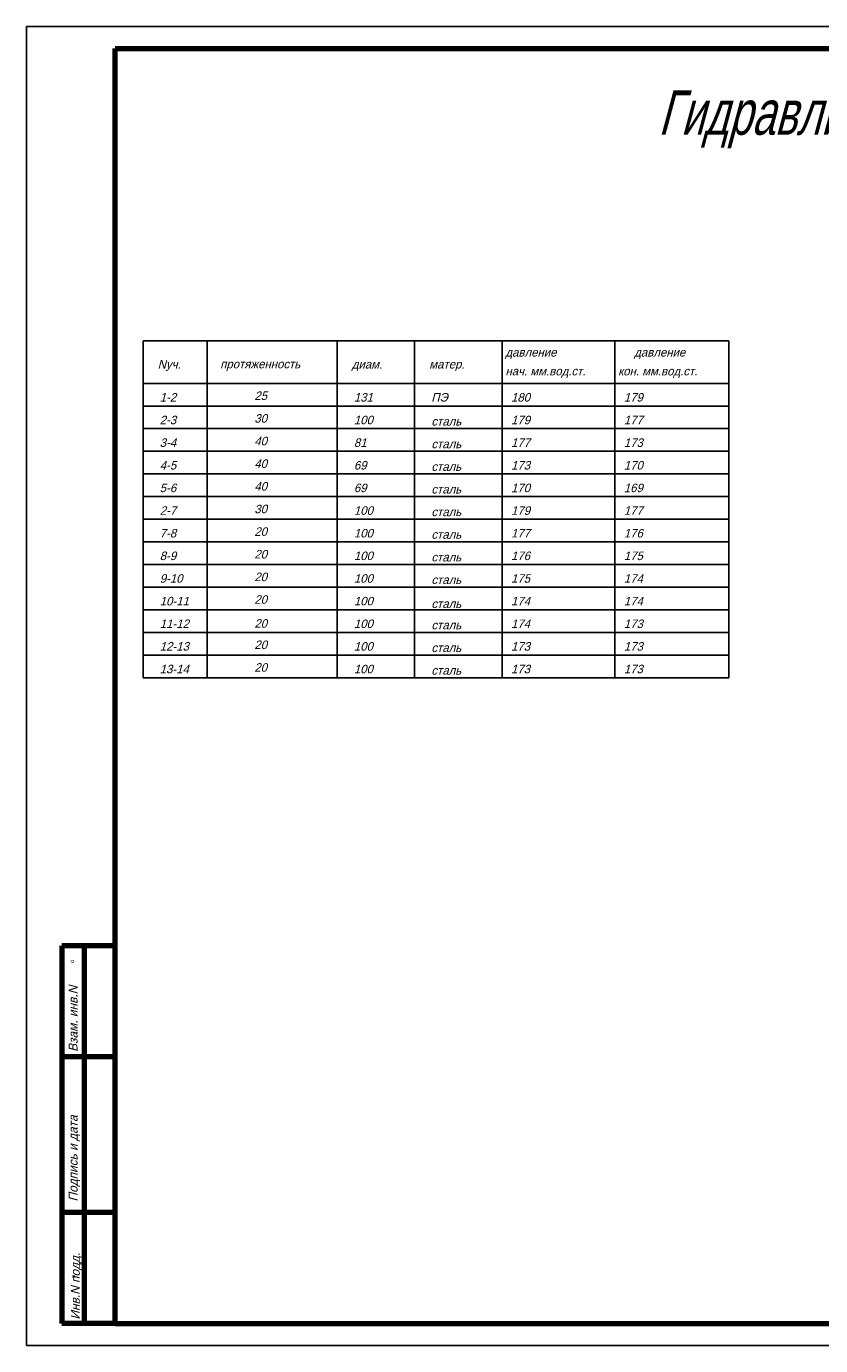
# Model space of a CAD drawing. Extents: x 471 to 2200, y -626 to -216.
# Tile 9 of 11: x 1173 to 1352, y -544 to -247. Entities that reach past the tile are written whole.
import ezdxf

# ---------------------------------------------------------------- set-up
doc = ezdxf.new("R2010")
doc.units = 0
doc.header["$MEASUREMENT"] = 0
doc.layers.add('VPORTS', color=7, linetype='Continuous')
doc.layers.add('Геометрия', color=7, linetype='Continuous')

msp = doc.modelspace()

# ---------------------------------------------------------------- linework, layer by layer
at = {"color": 5}
for p, q in [((1172.94, -247.15), (1592.94, -247.15)), ((1172.94, -544.15), (1592.94, -544.15))]:
    msp.add_line(p, q, dxfattribs=at)
at = {"lineweight": 80}
for p, q in [((1192.94, -539.15), (1192.94, -252.15)), ((1192.94, -252.15), (1587.94, -252.15)), ((1180.94, -454.15), (1180.94, -539.15)), ((1192.94, -454.15), (1180.94, -454.15)), ((1185.94, -454.15), (1185.94, -539.15)), ((1192.94, -479.15), (1180.94, -479.15)), ((1192.94, -514.15), (1180.94, -514.15)), ((1192.94, -539.15), (1180.94, -539.15)), ((1192.94, -539.15), (1587.94, -539.15))]:
    msp.add_line(p, q, dxfattribs=at)
at = {"layer": 'VPORTS', "color": 5}
for p, q in [((1199.2, -317.92), (1331.04, -317.92)), ((1199.2, -317.92), (1199.2, -358.1)), ((1213.6, -317.92), (1213.6, -358.1)), ((1242.89, -317.92), (1242.89, -358.1)), ((1260.32, -317.92), (1260.32, -358.1)), ((1279.99, -317.92), (1279.99, -358.1)), ((1305.39, -317.92), (1305.39, -358.1)), ((1331.04, -317.92), (1331.04, -393.78)), ((1199.2, -327.52), (1331.04, -327.52)), ((1199.2, -332.62), (1331.04, -332.62)), ((1199.2, -337.71), (1331.04, -337.71)), ((1199.2, -342.81), (1331.04, -342.81)), ((1199.2, -347.91), (1331.04, -347.91)), ((1199.2, -348.5), (1199.2, -393.78)), ((1213.6, -348.5), (1213.6, -373.39)), ((1242.89, -348.5), (1242.89, -373.39)), ((1260.32, -348.5), (1260.32, -373.39)), ((1279.99, -348.5), (1279.99, -373.39)), ((1305.39, -348.5), (1305.39, -373.39)), ((1199.2, -353), (1331.04, -353)), ((1199.2, -358.1), (1331.04, -358.1)), ((1199.2, -363.2), (1331.04, -363.2)), ((1213.6, -363.79), (1213.6, -393.78)), ((1242.89, -363.79), (1242.89, -393.78)), ((1260.32, -363.79), (1260.32, -393.78)), ((1279.99, -363.79), (1279.99, -393.78)), ((1305.39, -363.79), (1305.39, -393.78)), ((1199.2, -368.3), (1331.04, -368.3)), ((1199.2, -368.3), (1331.04, -368.3)), ((1199.2, -373.39), (1331.04, -373.39)), ((1199.2, -378.49), (1331.04, -378.49)), ((1199.2, -383.59), (1331.04, -383.59)), ((1199.2, -388.68), (1331.04, -388.68)), ((1199.2, -393.78), (1331.04, -393.78))]:
    msp.add_line(p, q, dxfattribs=at)
at = {"layer": 'Геометрия', "color": 5}
msp.add_line((1172.94, -544.15), (1172.94, -247.15), dxfattribs=at)

# ---------------------------------------------------------------- texts
at = {"oblique": 15, "width": 0.7}
msp.add_text('Гидравлический расчет', height=10, dxfattribs=at).set_placement((1315.14, -271.55))
for p in [(1183.69, -458.01), (1183.94, -528.92)]:
    msp.add_text('о', height=1, rotation=90).set_placement(p)
at = {"layer": 'VPORTS', "color": 5, "oblique": 15}
for s, p in [('давление ', (1280.75, -321.48)), ('давление ', (1309.74, -321.48)), ('Nуч.', (1202.49, -324.17)), ('протяженность', (1216.55, -324.13)), ('диам.', (1246.19, -324.17)), ('матер.', (1263.61, -324.17)), ('нач. мм.вод.ст.', (1280.75, -325.72)), ('кон. мм.вод.ст.', (1306.14, -325.72)), ('25', (1224.25, -331.26)), ('1-2', (1202.95, -331.62)), ('131', (1246.65, -331.62)), ('ПЭ', (1264.08, -331.62)), ('180', (1282.02, -331.62)), ('179', (1307.41, -331.62)), ('2-3', (1202.95, -336.72)), ('30', (1224.25, -336.36)), ('100', (1246.65, -336.72)), ('сталь', (1264.08, -337.02)), ('179', (1282.02, -336.72)), ('177', (1307.41, -336.72)), ('3-4', (1202.95, -341.82)), ('40', (1224.25, -341.46)), ('81', (1246.65, -341.82)), ('сталь', (1264.08, -342.12)), ('177', (1282.02, -341.82)), ('173', (1307.41, -341.82)), ('4-5', (1202.95, -346.92)), ('40', (1224.25, -346.55)), ('69', (1246.65, -346.92)), ('сталь', (1264.08, -347.21)), ('173', (1282.02, -346.92)), ('170', (1307.41, -346.92)), ('5-6', (1202.95, -352.01)), ('40', (1224.25, -351.65)), ('69', (1246.65, -352.01)), ('170', (1282.02, -352.01)), ('169', (1307.41, -352.01)), ('сталь', (1264.08, -352.31)), ('2-7', (1202.95, -357.11)), ('30', (1224.25, -356.75)), ('100', (1246.65, -357.11)), ('сталь', (1264.08, -357.41)), ('179', (1282.02, -357.11)), ('177', (1307.41, -357.11)), ('7-8', (1202.95, -362.21)), ('20', (1224.25, -361.84)), ('100', (1246.65, -362.21)), ('сталь', (1264.08, -362.5)), ('177', (1282.02, -362.21)), ('176', (1307.41, -362.21)), ('20', (1224.25, -366.94)), ('8-9', (1202.95, -367.3)), ('100', (1246.65, -367.3)), ('сталь', (1264.08, -367.6)), ('176', (1282.02, -367.3)), ('175', (1307.41, -367.3)), ('9-10', (1202.95, -372.4)), ('20', (1224.25, -372.04)), ('100', (1246.65, -372.4)), ('сталь', (1264.08, -372.7)), ('175', (1282.02, -372.4)), ('174', (1307.41, -372.4)), ('10-11', (1202.95, -377.5)), ('20', (1224.25, -377.14)), ('100', (1246.65, -377.5)), ('сталь', (1264.08, -378.09)), ('174', (1282.02, -377.5)), ('174', (1307.41, -377.5)), ('11-12', (1202.95, -382.6)), ('20', (1224.25, -382.53)), ('100', (1246.65, -382.6)), ('сталь', (1264.08, -382.89)), ('174', (1282.02, -382.6)), ('173', (1307.41, -382.6)), ('12-13', (1202.95, -387.69)), ('20', (1224.25, -387.33)), ('100', (1246.65, -387.69)), ('173', (1282.02, -387.69)), ('173', (1307.41, -387.69)), ('сталь', (1264.08, -387.99)), ('13-14', (1202.95, -392.79)), ('20', (1224.25, -392.43)), ('100', (1246.65, -392.79)), ('сталь', (1264.08, -393.09)), ('173', (1282.02, -392.79)), ('173', (1307.41, -392.79))]:
    msp.add_text(s, height=1.92, dxfattribs=at).set_placement(p)
at = {"layer": 'Геометрия', "color": 5, "oblique": 15}
for s, p in [('Взам. инв.N', (1184.45, -478.02)), ('Подпись и дата', (1184.45, -511.7)), ('Инв.N подд.', (1184.95, -538.29))]:
    msp.add_text(s, height=2, rotation=90, dxfattribs=at).set_placement(p)

doc.saveas('drawing.dxf')
